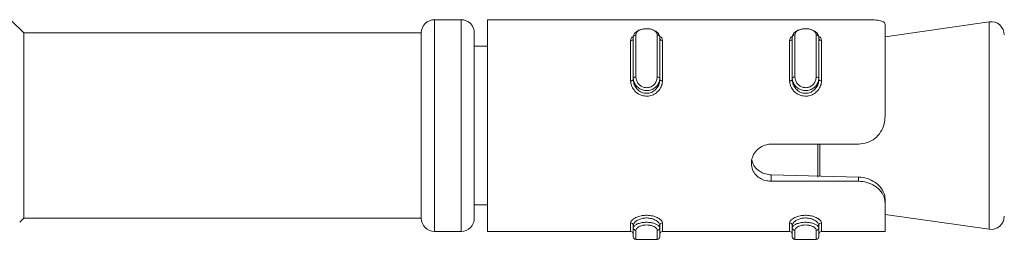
# Model space of a CAD drawing. Header units: millimetres. Extents: x -395 to 418, y -1783 to -26.
# Tile 25 of 35: x 0 to 37, y -866 to -858. Entities that reach past the tile are written whole.
import ezdxf

# ---------------------------------------------------------------- set-up
doc = ezdxf.new("R2010")
doc.units = ezdxf.units.MM

msp = doc.modelspace()

# ---------------------------------------------------------------- linework, layer by layer
at = {"color": 7, "linetype": 'Continuous', "lineweight": 15}
for p, q in [((-0.001, -858.157), (-0.501, -857.657)), ((16.499, -857.657), (15.499, -857.657)), ((27.823, -857.657), (17.499, -857.657)), ((17.499, -857.657), (17.499, -865.657)), ((31.499, -857.659), (28.205, -857.659)), ((36.429, -857.739), (32.499, -858.3)), ((32.499, -857.828), (32.499, -861.304)), ((14.999, -858.157), (-0.001, -858.157)), ((-0.001, -865.157), (-0.001, -858.157)), ((14.999, -858.157), (14.999, -865.157)), ((16.999, -858.157), (16.999, -865.157)), ((22.999, -859.865), (22.999, -858.314)), ((23.999, -858.314), (23.999, -859.865)), ((28.999, -859.865), (28.999, -858.314)), ((29.999, -858.314), (29.999, -859.865)), ((17.499, -858.657), (16.999, -858.657)), ((22.999, -859.924), (22.999, -859.865)), ((23.999, -859.924), (23.999, -859.865)), ((28.999, -859.924), (28.999, -859.865)), ((29.999, -859.924), (29.999, -859.865)), ((28.205, -862.357), (31.499, -862.357)), ((28.205, -863.517), (31.499, -863.602)), ((31.499, -863.758), (28.205, -863.758)), ((32.499, -864.574), (32.499, -864.431)), ((32.499, -864.574), (32.499, -865.657)), ((16.999, -864.657), (17.499, -864.657)), ((-0.151, -865.307), (-0.001, -865.157)), ((-0.001, -865.157), (14.999, -865.157)), ((32.499, -865.014), (36.429, -865.576)), ((15.499, -865.657), (16.499, -865.657)), ((17.499, -865.657), (22.899, -865.657)), ((22.999, -865.425), (22.999, -865.517)), ((22.999, -865.854), (22.999, -865.517)), ((23.999, -865.425), (23.999, -865.517)), ((23.999, -865.517), (23.999, -865.854)), ((24.099, -865.657), (28.899, -865.657)), ((28.999, -865.425), (28.999, -865.517)), ((28.999, -865.854), (28.999, -865.517)), ((29.999, -865.425), (29.999, -865.517)), ((29.999, -865.517), (29.999, -865.854)), ((30.099, -865.657), (32.499, -865.657)), ((23.099, -865.954), (23.899, -865.954)), ((29.099, -865.954), (29.899, -865.954))]:
    msp.add_line(p, q, dxfattribs=at)
at = {"color": 7, "linetype": 'Continuous', "lineweight": 0}
for p, q in [((15.499, -857.657), (15.499, -865.657)), ((16.499, -865.657), (16.499, -857.657)), ((36.429, -865.576), (36.429, -857.739)), ((23.099, -858.233), (23.099, -859.824)), ((23.899, -859.824), (23.899, -858.233)), ((29.099, -858.233), (29.099, -859.824)), ((29.899, -859.824), (29.899, -858.233)), ((22.899, -859.966), (22.899, -858.453)), ((24.099, -858.453), (24.099, -859.966)), ((28.899, -859.966), (28.899, -858.453)), ((30.099, -858.453), (30.099, -859.966)), ((29.964, -863.601), (29.964, -862.357)), ((30.035, -862.357), (30.035, -863.577)), ((28.205, -863.758), (28.205, -863.517)), ((31.499, -863.758), (31.499, -863.602)), ((22.899, -865.657), (22.899, -865.333)), ((24.099, -865.333), (24.099, -865.657)), ((28.899, -865.657), (28.899, -865.333)), ((30.099, -865.333), (30.099, -865.657)), ((23.099, -865.608), (23.099, -865.954)), ((23.899, -865.954), (23.899, -865.608)), ((29.099, -865.608), (29.099, -865.954)), ((29.899, -865.954), (29.899, -865.608))]:
    msp.add_line(p, q, dxfattribs=at)
at = {"color": 7, "linetype": 'Continuous', "lineweight": 15, "flags": 128}
for points in [[(23.718, -858.037), (23.724, -858.039), (23.852, -858.093), (23.948, -858.174), (23.996, -858.277), (23.999, -858.314), (23.999, -858.314), (23.999, -858.314)], [(29.718, -858.037), (29.724, -858.039), (29.852, -858.093), (29.948, -858.174), (29.996, -858.277), (29.999, -858.314), (29.999, -858.314), (29.999, -858.314)]]:
    msp.add_lwpolyline(points, dxfattribs=at)
at = {"color": 7, "linetype": 'Continuous', "lineweight": 0, "flags": 128}
for points in [[(22.999, -859.924), (22.998, -859.932), (22.992, -859.94), (22.983, -859.948), (22.97, -859.954), (22.955, -859.959), (22.938, -859.963), (22.919, -859.966), (22.899, -859.966)], [(23.099, -859.824), (23.08, -859.825), (23.061, -859.827), (23.044, -859.831), (23.029, -859.836), (23.016, -859.842), (23.007, -859.85), (23.001, -859.857), (22.999, -859.865)], [(23.999, -859.865), (23.998, -859.857), (23.992, -859.85), (23.983, -859.842), (23.97, -859.836), (23.955, -859.831), (23.938, -859.827), (23.919, -859.825), (23.899, -859.824)], [(24.099, -859.966), (24.08, -859.966), (24.061, -859.963), (24.044, -859.959), (24.029, -859.954), (24.016, -859.948), (24.007, -859.94), (24.001, -859.932), (23.999, -859.924)], [(28.999, -859.924), (28.998, -859.932), (28.992, -859.94), (28.983, -859.948), (28.97, -859.954), (28.955, -859.959), (28.938, -859.963), (28.919, -859.966), (28.899, -859.966)], [(29.099, -859.824), (29.08, -859.825), (29.061, -859.827), (29.044, -859.831), (29.029, -859.836), (29.016, -859.842), (29.007, -859.85), (29.001, -859.857), (28.999, -859.865)], [(29.999, -859.865), (29.998, -859.857), (29.992, -859.85), (29.983, -859.842), (29.97, -859.836), (29.955, -859.831), (29.938, -859.827), (29.919, -859.825), (29.899, -859.824)], [(30.099, -859.966), (30.08, -859.966), (30.061, -859.963), (30.044, -859.959), (30.029, -859.954), (30.016, -859.948), (30.007, -859.94), (30.001, -859.932), (29.999, -859.924)]]:
    msp.add_lwpolyline(points, dxfattribs=at)
at = {"color": 7, "linetype": 'Continuous', "lineweight": 15}
for centre, radius, start, end in [((15.499, -858.157), 0.5, 90, 180), ((16.499, -858.157), 0.5, 0, 90), ((36.499, -858.234), 0.5, 0, 98.1301), ((15.499, -865.157), 0.5, 180, 270), ((16.499, -865.157), 0.5, 270, 0), ((36.499, -865.081), 0.5, 261.8699, 0), ((22.899, -865.757), 0.1, 0, 90), ((24.099, -865.757), 0.1, 90, 180), ((28.899, -865.757), 0.1, 0, 90), ((30.099, -865.757), 0.1, 90, 180), ((23.099, -865.854), 0.1, 180, 270), ((23.899, -865.854), 0.1, 270, 0), ((29.099, -865.854), 0.1, 180, 270), ((29.899, -865.854), 0.1, 270, 0)]:
    msp.add_arc(centre, radius, start, end, dxfattribs=at)
at = {"color": 7, "linetype": 'Continuous', "lineweight": 0}
for centre, radius, start, end in [((23.091, -858.324), 0.0919, 84.5716, 173.3868), ((23.908, -858.324), 0.092, 6.6867, 95.3883), ((29.091, -858.324), 0.092, 84.5911, 173.3339), ((29.908, -858.324), 0.092, 6.6661, 95.4089), ((22.908, -858.361), 0.0918, 264.4174, 352.9688), ((24.09, -858.361), 0.0917, 186.9575, 275.623), ((28.908, -858.361), 0.0918, 264.4174, 352.9688), ((30.09, -858.361), 0.0917, 187.0106, 275.6032), ((22.903, -865.429), 0.0962, 2.5389, 92.3166), ((24.095, -865.429), 0.0961, 87.6471, 177.5314), ((28.903, -865.429), 0.0962, 2.5389, 92.3166), ((30.096, -865.429), 0.0962, 87.6635, 177.481), ((23.095, -865.512), 0.0959, 182.6607, 272.495), ((23.904, -865.512), 0.096, 267.5414, 357.2688), ((29.095, -865.512), 0.096, 182.7112, 272.4785), ((29.904, -865.512), 0.096, 267.5215, 357.2888)]:
    msp.add_arc(centre, radius, start, end, dxfattribs=at)
at = {"color": 7, "linetype": 'Continuous', "lineweight": 15}
for points, knots in [([(28.205, -857.659), (28.121, -857.659), (27.983, -857.658), (27.868, -857.658), (27.823, -857.658)], [0, 0, 0, 0, 0.615592, 1, 1, 1, 1]), ([(32.499, -857.828), (32.489, -857.796), (32.468, -857.731), (32.289, -857.683), (32.026, -857.664), (31.747, -857.659), (31.568, -857.659), (31.499, -857.659)], [0, 0, 0, 0, 0.227112, 0.454902, 0.667244, 0.872133, 1, 1, 1, 1]), ([(22.999, -858.314), (22.999, -858.314), (22.999, -858.266), (23.02, -858.207), (23.11, -858.11), (23.202, -858.056), (23.264, -858.043), (23.27, -858.042)], [0, 0, 0, 0, 0.000134, 0.32123, 0.642691, 0.965011, 1, 1, 1, 1]), ([(28.999, -858.314), (28.999, -858.314), (28.999, -858.266), (29.02, -858.207), (29.11, -858.11), (29.202, -858.056), (29.264, -858.043), (29.27, -858.042)], [0, 0, 0, 0, 0.000134, 0.321265, 0.642691, 0.96511, 1, 1, 1, 1]), ([(22.999, -859.924), (22.999, -859.924), (22.999, -859.968), (23.017, -860.087), (23.096, -860.237), (23.227, -860.364), (23.389, -860.436), (23.558, -860.445), (23.712, -860.397), (23.845, -860.302), (23.947, -860.164), (23.993, -860.035), (23.999, -859.946), (23.999, -859.924), (23.999, -859.924)], [0, 0, 0, 0, 0.000023, 0.101124, 0.213604, 0.327128, 0.435856, 0.536198, 0.632088, 0.730804, 0.836847, 0.94931, 0.999977, 1, 1, 1, 1]), ([(28.999, -859.924), (28.999, -859.924), (28.999, -859.968), (29.017, -860.087), (29.096, -860.237), (29.227, -860.364), (29.389, -860.436), (29.558, -860.445), (29.712, -860.397), (29.845, -860.302), (29.947, -860.164), (29.993, -860.035), (29.999, -859.946), (29.999, -859.924), (29.999, -859.924)], [0, 0, 0, 0, 0.000023, 0.10113, 0.213594, 0.327119, 0.43588, 0.536186, 0.632076, 0.730793, 0.836858, 0.94931, 0.999977, 1, 1, 1, 1]), ([(31.499, -862.357), (31.61, -862.346), (31.83, -862.325), (32.124, -862.158), (32.347, -861.909), (32.478, -861.611), (32.493, -861.402), (32.499, -861.304)], [0, 0, 0, 0, 0.204181, 0.408364, 0.612317, 0.818121, 1, 1, 1, 1]), ([(28.205, -863.758), (28.152, -863.755), (28.017, -863.748), (27.81, -863.674), (27.617, -863.529), (27.489, -863.329), (27.441, -863.097), (27.479, -862.859), (27.597, -862.642), (27.782, -862.471), (27.996, -862.372), (28.143, -862.361), (28.205, -862.357)], [0, 0, 0, 0, 0.067549, 0.17285, 0.27938, 0.387313, 0.494676, 0.600397, 0.705949, 0.813015, 0.921037, 1, 1, 1, 1]), ([(27.477, -862.958), (27.489, -863.012), (27.519, -863.142), (27.656, -863.312), (27.859, -863.449), (28.056, -863.507), (28.172, -863.515), (28.205, -863.517)], [0, 0, 0, 0, 0.172904, 0.415554, 0.660683, 0.904181, 1, 1, 1, 1]), ([(31.499, -863.602), (31.608, -863.614), (31.826, -863.638), (32.118, -863.783), (32.338, -863.982), (32.476, -864.213), (32.492, -864.358), (32.499, -864.431)], [0, 0, 0, 0, 0.201294, 0.402872, 0.601712, 0.799289, 1, 1, 1, 1]), ([(32.499, -864.574), (32.496, -864.526), (32.486, -864.385), (32.369, -864.15), (32.125, -863.927), (31.825, -863.785), (31.606, -863.767), (31.499, -863.758)], [0, 0, 0, 0, 0.128829, 0.376926, 0.595712, 0.802044, 1, 1, 1, 1]), ([(22.899, -865.333), (22.901, -865.32), (22.906, -865.279), (22.963, -865.207), (23.085, -865.129), (23.245, -865.072), (23.43, -865.042), (23.631, -865.048), (23.826, -865.092), (23.982, -865.166), (24.081, -865.252), (24.094, -865.307), (24.099, -865.333)], [0, 0, 0, 0, 0.049966, 0.160724, 0.265969, 0.365256, 0.46296, 0.565668, 0.676014, 0.789423, 0.900467, 1, 1, 1, 1]), ([(23.999, -865.425), (23.999, -865.425), (23.999, -865.397), (23.982, -865.349), (23.903, -865.264), (23.772, -865.192), (23.61, -865.148), (23.441, -865.143), (23.286, -865.172), (23.154, -865.228), (23.052, -865.303), (23.006, -865.375), (22.999, -865.411), (22.999, -865.425), (22.999, -865.425)], [0, 0, 0, 0, 0.000037, 0.101133, 0.213612, 0.327142, 0.435871, 0.536213, 0.632065, 0.730787, 0.836856, 0.949309, 0.999963, 1, 1, 1, 1]), ([(28.899, -865.333), (28.901, -865.32), (28.906, -865.279), (28.963, -865.207), (29.085, -865.129), (29.245, -865.072), (29.43, -865.042), (29.631, -865.048), (29.826, -865.092), (29.982, -865.166), (30.081, -865.252), (30.094, -865.307), (30.099, -865.333)], [0, 0, 0, 0, 0.049965, 0.160723, 0.265968, 0.365255, 0.462988, 0.565664, 0.67601, 0.789419, 0.900462, 1, 1, 1, 1]), ([(29.999, -865.425), (29.999, -865.425), (29.999, -865.397), (29.982, -865.349), (29.903, -865.264), (29.772, -865.192), (29.61, -865.148), (29.441, -865.143), (29.286, -865.172), (29.154, -865.228), (29.052, -865.303), (29.006, -865.375), (28.999, -865.411), (28.999, -865.425), (28.999, -865.425)], [0, 0, 0, 0, 0.000037, 0.101132, 0.213611, 0.327114, 0.435876, 0.53618, 0.632068, 0.730789, 0.836857, 0.949309, 0.999963, 1, 1, 1, 1])]:
    msp.add_open_spline(points, degree=3, knots=knots, dxfattribs=at)
at = {"color": 7, "linetype": 'Continuous', "lineweight": 0}
for points, knots in [([(22.899, -858.453), (22.901, -858.434), (22.904, -858.38), (22.94, -858.334), (22.963, -858.304)], [0, 0, 0, 0, 0.350006, 1, 1, 1, 1]), ([(23.899, -858.233), (23.899, -858.223), (23.897, -858.185), (23.866, -858.124), (23.789, -858.061), (23.684, -858.019), (23.56, -857.997), (23.426, -857.998), (23.295, -858.024), (23.187, -858.075), (23.114, -858.147), (23.104, -858.204), (23.099, -858.233)], [0, 0, 0, 0, 0.037279, 0.149828, 0.256275, 0.356413, 0.453429, 0.55321, 0.66, 0.772419, 0.88592, 1, 1, 1, 1]), ([(24.03, -858.302), (24.045, -858.315), (24.092, -858.359), (24.096, -858.415), (24.099, -858.453)], [0, 0, 0, 0, 0.319885, 1, 1, 1, 1]), ([(28.899, -858.453), (28.901, -858.434), (28.904, -858.38), (28.94, -858.334), (28.963, -858.304)], [0, 0, 0, 0, 0.350006, 1, 1, 1, 1]), ([(29.899, -858.233), (29.899, -858.223), (29.897, -858.185), (29.866, -858.124), (29.789, -858.061), (29.684, -858.019), (29.56, -857.997), (29.426, -857.998), (29.295, -858.024), (29.187, -858.075), (29.114, -858.147), (29.104, -858.204), (29.099, -858.233)], [0, 0, 0, 0, 0.03728, 0.149831, 0.256279, 0.356419, 0.453436, 0.553219, 0.659968, 0.772423, 0.885925, 1, 1, 1, 1]), ([(30.03, -858.302), (30.045, -858.315), (30.092, -858.359), (30.096, -858.415), (30.099, -858.453)], [0, 0, 0, 0, 0.319808, 1, 1, 1, 1]), ([(24.099, -859.966), (24.098, -859.995), (24.093, -860.088), (24.036, -860.239), (23.914, -860.392), (23.754, -860.498), (23.569, -860.551), (23.368, -860.542), (23.173, -860.462), (23.017, -860.321), (22.918, -860.146), (22.905, -860.024), (22.899, -859.966)], [0, 0, 0, 0, 0.049961, 0.1607075, 0.2659803, 0.365265, 0.4629693, 0.5656773, 0.6760245, 0.7894306, 0.9004735, 1, 1, 1, 1]), ([(23.999, -859.865), (23.999, -859.865), (23.999, -859.918), (23.979, -860.025), (23.89, -860.17), (23.754, -860.279), (23.591, -860.336), (23.424, -860.338), (23.27, -860.29), (23.139, -860.199), (23.041, -860.071), (23.004, -859.952), (22.999, -859.883), (22.999, -859.865), (22.999, -859.865)], [0, 0, 0, 0, 0.000042, 0.112224, 0.224486, 0.337107, 0.44558, 0.547547, 0.646167, 0.746797, 0.852415, 0.963255, 0.999958, 1, 1, 1, 1]), ([(23.099, -859.824), (23.1, -859.839), (23.102, -859.898), (23.133, -859.999), (23.21, -860.109), (23.315, -860.187), (23.439, -860.229), (23.573, -860.227), (23.704, -860.178), (23.812, -860.084), (23.885, -859.96), (23.895, -859.87), (23.899, -859.824)], [0, 0, 0, 0, 0.037283, 0.149839, 0.256273, 0.356458, 0.453469, 0.553205, 0.659991, 0.77241, 0.88592, 1, 1, 1, 1]), ([(30.099, -859.966), (30.098, -859.995), (30.093, -860.088), (30.036, -860.239), (29.914, -860.392), (29.754, -860.498), (29.569, -860.551), (29.368, -860.542), (29.173, -860.462), (29.017, -860.321), (28.918, -860.146), (28.905, -860.024), (28.899, -859.966)], [0, 0, 0, 0, 0.0499605, 0.1607159, 0.2659686, 0.3652523, 0.4629857, 0.5656613, 0.6760363, 0.7894184, 0.9004745, 1, 1, 1, 1]), ([(29.999, -859.865), (29.999, -859.865), (29.999, -859.918), (29.979, -860.025), (29.89, -860.17), (29.754, -860.279), (29.591, -860.336), (29.424, -860.338), (29.27, -860.29), (29.139, -860.199), (29.041, -860.071), (29.004, -859.952), (28.999, -859.883), (28.999, -859.865), (28.999, -859.865)], [0, 0, 0, 0, 0.000042, 0.112224, 0.224486, 0.337107, 0.44558, 0.547547, 0.646167, 0.746797, 0.852415, 0.963255, 0.999958, 1, 1, 1, 1]), ([(29.099, -859.824), (29.1, -859.839), (29.102, -859.898), (29.133, -859.999), (29.21, -860.109), (29.315, -860.187), (29.439, -860.229), (29.573, -860.227), (29.704, -860.177), (29.812, -860.084), (29.885, -859.96), (29.895, -859.87), (29.899, -859.824)], [0, 0, 0, 0, 0.037284, 0.149842, 0.256279, 0.35643, 0.453442, 0.553226, 0.659972, 0.772427, 0.885918, 1, 1, 1, 1]), ([(22.999, -865.517), (22.999, -865.517), (22.999, -865.49), (23.02, -865.453), (23.109, -865.386), (23.245, -865.336), (23.408, -865.309), (23.575, -865.308), (23.729, -865.331), (23.86, -865.374), (23.957, -865.43), (23.995, -865.484), (23.999, -865.508), (23.999, -865.517), (23.999, -865.517)], [0, 0, 0, 0, 0.000042, 0.112212, 0.224501, 0.337093, 0.445599, 0.547528, 0.646149, 0.746775, 0.852425, 0.963248, 0.999958, 1, 1, 1, 1]), ([(28.999, -865.517), (28.999, -865.517), (28.999, -865.49), (29.02, -865.453), (29.109, -865.386), (29.245, -865.336), (29.408, -865.309), (29.575, -865.308), (29.729, -865.331), (29.86, -865.374), (29.957, -865.43), (29.995, -865.484), (29.999, -865.508), (29.999, -865.517), (29.999, -865.517)], [0, 0, 0, 0, 0.000042, 0.11222, 0.224492, 0.337113, 0.445585, 0.547553, 0.646175, 0.746772, 0.852423, 0.963247, 0.999958, 1, 1, 1, 1]), ([(23.899, -865.608), (23.899, -865.602), (23.897, -865.575), (23.866, -865.528), (23.789, -865.473), (23.684, -865.433), (23.56, -865.411), (23.426, -865.411), (23.295, -865.438), (23.187, -865.486), (23.114, -865.546), (23.104, -865.588), (23.099, -865.608)], [0, 0, 0, 0, 0.03728, 0.149822, 0.256272, 0.356411, 0.45343, 0.553213, 0.660006, 0.772419, 0.885921, 1, 1, 1, 1]), ([(29.899, -865.608), (29.899, -865.602), (29.897, -865.575), (29.866, -865.528), (29.789, -865.473), (29.684, -865.433), (29.56, -865.411), (29.426, -865.411), (29.295, -865.438), (29.187, -865.486), (29.114, -865.546), (29.104, -865.588), (29.099, -865.608)], [0, 0, 0, 0, 0.037281, 0.149825, 0.256276, 0.356416, 0.453437, 0.553222, 0.659973, 0.772423, 0.885927, 1, 1, 1, 1])]:
    msp.add_open_spline(points, degree=3, knots=knots, dxfattribs=at)

doc.saveas('drawing.dxf')
